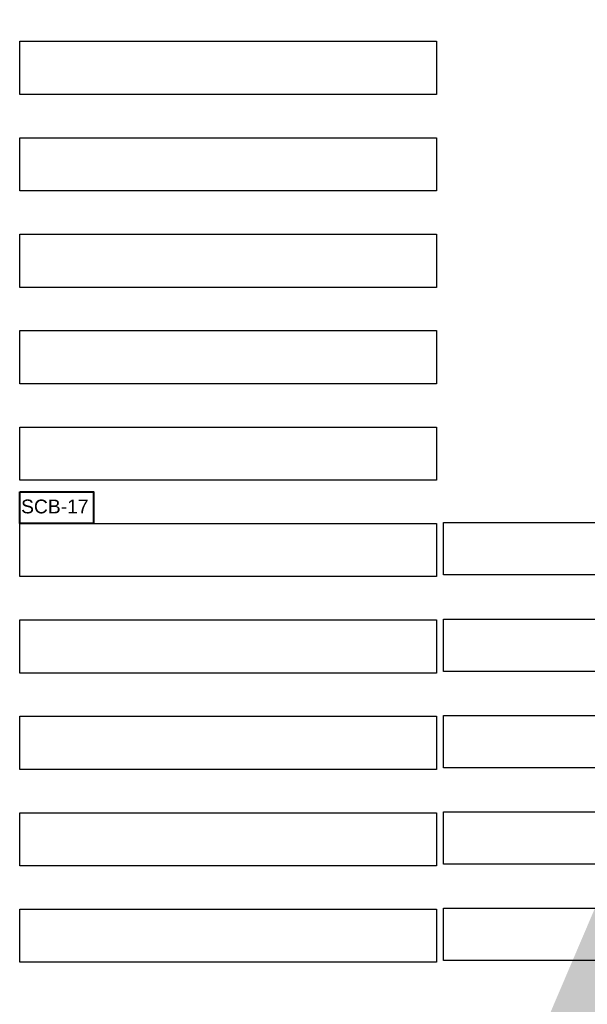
# Model space of a CAD drawing. Header units: inches. Extents: x 727810 to 1461440, y 2714588 to 5435005.
# Tile 136 of 233: x 729476 to 729517, y 2716033 to 2716105. Entities that reach past the tile are written whole.
import ezdxf

# ---------------------------------------------------------------- set-up
doc = ezdxf.new("R2010")
doc.units = ezdxf.units.IN
doc.header["$MEASUREMENT"] = 0
for name, color, linetype in [('BHEL Make', 1, 'Continuous'), ('Inverter Room', 7, 'Continuous'), ('Saatvik', 5, 'Continuous'), ('SCB', 7, 'Continuous'), ('SMB LOCATION', 7, 'Continuous'), ('table number', 51, 'Continuous')]:
    doc.layers.add(name, color=color, linetype=linetype)
doc.styles.add('ROMANS', font='ROMANS.shx', dxfattribs={"height": 10})
doc.styles.get("Standard").update_dxf_attribs({"font": 'arial.ttf'})
doc.dimstyles.new('ROMANS$7', dxfattribs={"dimscale": 100, "dimtxt": 2.5, "dimasz": 2, "dimexe": 20, "dimexo": 20, "dimgap": 0.5, "dimtad": 1, "dimdec": 0, "dimrnd": 5, "dimzin": 0, "dimdsep": 46, "dimtxsty": 'ROMANS', "dimcen": 0.09, "dimdle": 20, "dimclrd": 256, "dimclre": 256, "dimclrt": 3, "dimadec": 0, "dimazin": 0, "dimtfac": 20, "dimtdec": 0, "dimtix": 1, "dimtmove": 2, "dimatfit": 3, "dimfxl": 1, "dimtolj": 1, "dimtzin": 0, "dimarcsym": 0})

# ---------------------------------------------------------------- blocks, each defined once
blk = doc.blocks.new('245')
at = {"layer": 'SCB', "lineweight": 40}
for points in [[(727940.219, 2716280.277), (727945.559, 2716280.277), (727945.559, 2716277.976)], [(727945.559, 2716277.976), (727940.219, 2716277.976), (727940.219, 2716280.277)]]:
    blk.add_lwpolyline(points, dxfattribs=at)

msp = doc.modelspace()

# ---------------------------------------------------------------- linework, layer by layer
at = {"layer": 'BHEL Make', "color": 1}
for points in [[(729475.60993, 2716102.97565), (729505.82993, 2716102.97565), (729505.82993, 2716099.11565), (729475.60993, 2716099.11565), (729475.60993, 2716102.97565)], [(729475.60993, 2716095.97565), (729505.82993, 2716095.97565), (729505.82993, 2716092.11565), (729475.60993, 2716092.11565), (729475.60993, 2716095.97565)], [(729475.60993, 2716088.97565), (729505.82993, 2716088.97565), (729505.82993, 2716085.11565), (729475.60993, 2716085.11565), (729475.60993, 2716088.97565)], [(729475.60993, 2716081.97565), (729505.82993, 2716081.97565), (729505.82993, 2716078.11565), (729475.60993, 2716078.11565), (729475.60993, 2716081.97565)], [(729475.60993, 2716074.97565), (729505.82993, 2716074.97565), (729505.82993, 2716071.11565), (729475.60993, 2716071.11565), (729475.60993, 2716074.97565)], [(729475.60993, 2716067.97565), (729505.82993, 2716067.97565), (729505.82993, 2716064.11565), (729475.60993, 2716064.11565), (729475.60993, 2716070.10469)], [(729475.60993, 2716060.97565), (729505.82993, 2716060.97565), (729505.82993, 2716057.11565), (729475.60993, 2716057.11565), (729475.60993, 2716060.97565)], [(729475.60993, 2716053.97565), (729505.82993, 2716053.97565), (729505.82993, 2716050.11565), (729475.60993, 2716050.11565), (729475.60993, 2716053.97565)], [(729475.60993, 2716046.97565), (729505.82993, 2716046.97565), (729505.82993, 2716043.11565), (729475.60993, 2716043.11565), (729475.60993, 2716046.97565)], [(729475.60993, 2716039.97565), (729505.82993, 2716039.97565), (729505.82993, 2716036.11565), (729475.60993, 2716036.11565), (729475.60993, 2716039.97565)]]:
    msp.add_lwpolyline(points, dxfattribs=at)
at = {"layer": 'Saatvik', "color": 5}
for points in [[(729506.32993, 2716068.03565), (729536.36993, 2716068.03565), (729536.36993, 2716064.23565), (729506.32993, 2716064.23565), (729506.32993, 2716068.03565)], [(729506.32993, 2716061.03565), (729536.36993, 2716061.03565), (729536.36993, 2716057.23565), (729506.32993, 2716057.23565), (729506.32993, 2716061.03565)], [(729506.32993, 2716054.03565), (729536.36993, 2716054.03565), (729536.36993, 2716050.23565), (729506.32993, 2716050.23565), (729506.32993, 2716054.03565)], [(729506.32993, 2716047.03565), (729536.36993, 2716047.03565), (729536.36993, 2716043.23565), (729506.32993, 2716043.23565), (729506.32993, 2716047.03565)], [(729506.32993, 2716040.03565), (729536.36993, 2716040.03565), (729536.36993, 2716036.23565), (729506.32993, 2716036.23565), (729506.32993, 2716040.03565)]]:
    msp.add_lwpolyline(points, dxfattribs=at)

# ---------------------------------------------------------------- block references
at = {"layer": 'SMB LOCATION', "color": 1, "lineweight": 40}
msp.add_blockref('245', (1535.39077, -210), dxfattribs=at)
msp.add_blockref('245', (1535.39077, -210), dxfattribs=at)

# ---------------------------------------------------------------- texts
at = {"layer": 'table number', "color": 7, "lineweight": 40, "insert": (729480.59156, 2716069.70676), "char_height": 1, "attachment_point": 3}
msp.add_mtext_dynamic_manual_height_columns('SCB-17', width=10.9628712, gutter_width=20.36957, heights=[0], dxfattribs=at)

# ---------------------------------------------------------------- leaders
at = {"layer": 'Inverter Room', "ltscale": 0.5}
for points in [[(729539.02342, 2716094.52276, 0.58698), (729538.34313, 2716095.12392, 0.58698), (729537.95694, 2716095.11835, 0.58698)], [(729539.02341, 2716090.92276, 0.43898), (729538.78269, 2716089.93977, 0.43898), (729538.21609, 2716089.94742, 0.43898)]]:
    msp.add_leader(points, dimstyle='ROMANS$7', override={"dimtxt": 150, "dimgap": 0.5, "dimtad": 0, "dimtfill": 1, "dimarcsym": 1}, dxfattribs=at)

doc.saveas('drawing.dxf')
